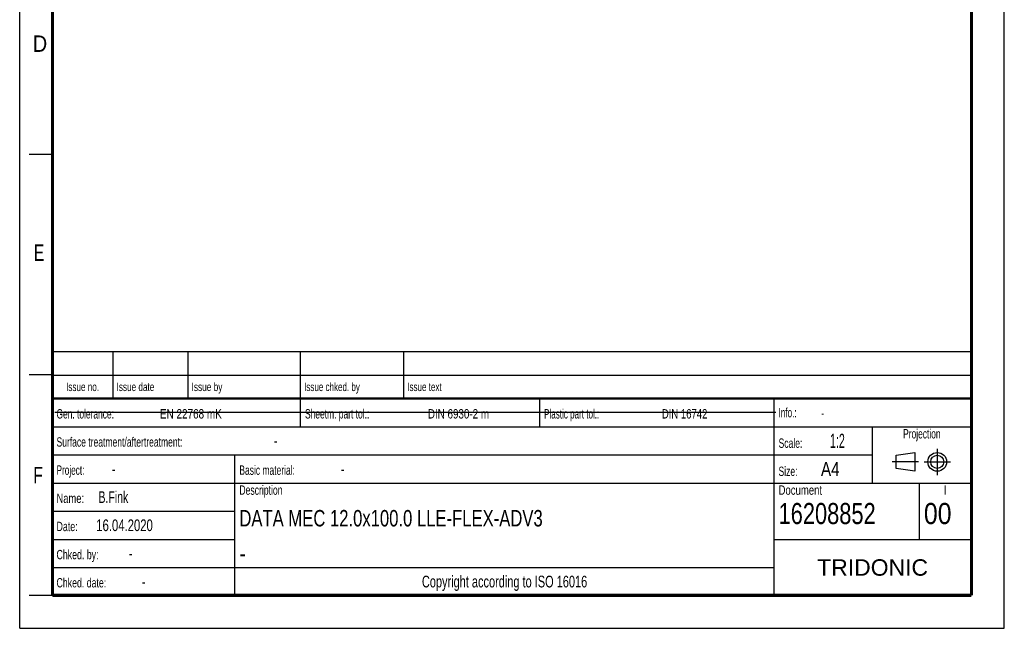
# Model space of a CAD drawing. Header units: millimetres. Extents: x 0 to 210, y 0 to 297.
# Tile 1 of 7: x 0 to 210, y 0 to 130. Entities that reach past the tile are written whole.
import ezdxf
from ezdxf.enums import TextEntityAlignment as Align

# ---------------------------------------------------------------- set-up
doc = ezdxf.new("R2010")
doc.units = ezdxf.units.MM
doc.header["$LTSCALE"] = 19.36
doc.linetypes.add('CENTER', pattern=[0.6, 0.375, -0.075, 0.075, -0.075])
doc.layers.get('0').update_dxf_attribs({"linetype": 'CONTINUOUS'})
doc.layers.add('DEFAULT_1', color=7, linetype='CENTER')
doc.layers.add('Z_NOTICE', color=7, linetype='CONTINUOUS')
doc.styles.get("Standard").update_dxf_attribs({"font": 'txt', "width": 0.7})
doc.styles.add('TEXTSTYLE_2', font='txt', dxfattribs={"width": 0.75})
doc.styles.add('TEXTSTYLE_5', font='arial.ttf')

# ---------------------------------------------------------------- blocks, each defined once
blk = doc.blocks.new('PROJEKTIONSMETHODE_BL0', base_point=(192.31, 35.47))
at = {"color": 2, "linetype": 'CONTINUOUS'}
for p, q in [((186.91, 36.87), (190.91, 37.47)), ((186.91, 34.07), (186.91, 36.87)), ((190.91, 37.47), (190.91, 33.47)), ((190.91, 33.47), (186.91, 34.07))]:
    blk.add_line(p, q, dxfattribs=at)
for radius in [2, 1.4]:
    blk.add_circle((195.71, 35.47), radius, dxfattribs=at)
at = {"layer": 'DEFAULT_1', "color": 2, "linetype": 'CENTER'}
for p, q in [((195.71, 38.27), (195.71, 32.67)), ((191.71, 35.47), (186.11, 35.47)), ((192.91, 35.47), (198.5, 35.47))]:
    blk.add_line(p, q, dxfattribs=at)

msp = doc.modelspace()

# ---------------------------------------------------------------- linework, layer by layer
at = {"color": 2, "linetype": 'CONTINUOUS'}
for p, q in [((0, 0), (0, 297)), ((210, 0), (210, 297)), ((7, 101), (2, 101)), ((6.91362, 48.96015), (6.91362, 58.96015)), ((6.91362, 58.96015), (202.91362, 58.96015)), ((19.91362, 48.96015), (19.91362, 58.96015)), ((35.91362, 48.96015), (35.91362, 58.96015)), ((59.91362, 48.96015), (59.91362, 58.96015)), ((81.91362, 48.96015), (81.91362, 58.96015)), ((202.91362, 48.96015), (202.91362, 58.96015)), ((7, 54), (2, 54)), ((6.91362, 53.96015), (202.91362, 53.96015)), ((6.91355, 6.96013), (6.91355, 48.96013)), ((6.91355, 48.96013), (202.91355, 48.96013)), ((6.91362, 48.96015), (202.91362, 48.96015)), ((59.91355, 42.96013), (59.91355, 48.96013)), ((110.91355, 42.96013), (110.91355, 48.96013)), ((160.91355, 6.96013), (160.91355, 48.96013)), ((202.91355, 6.96013), (202.91355, 48.96013)), ((6.91355, 42.96013), (202.91355, 42.96013)), ((181.91355, 30.96013), (181.91355, 42.96013)), ((6.91355, 36.96013), (181.91355, 36.96013)), ((45.91355, 6.96013), (45.91355, 36.96013)), ((6.91355, 30.96013), (202.91355, 30.96013)), ((191.91355, 18.96013), (191.91355, 30.96013)), ((6.91355, 24.96013), (45.91355, 24.96013)), ((6.91355, 18.96013), (45.91355, 18.96013)), ((160.91355, 18.96013), (202.91355, 18.96013)), ((6.91355, 12.96013), (160.91355, 12.96013)), ((7, 7), (2, 7)), ((6.91355, 6.96013), (202.91355, 6.96013)), ((0, 0), (210, 0))]:
    msp.add_line(p, q, dxfattribs=at)
at = {"color": 7, "linetype": 'CONTINUOUS'}
msp.add_line((7.46812, 46.04239), (161.26812, 46.04239), dxfattribs=at)
for points, const_width in [([(7, 7), (7, 290)], 0.7), ([(203, 7), (203, 290)], 0.7), ([(7, 49), (203, 49)], 0.5), ([(7, 7), (203, 7)], 0.7)]:
    msp.add_lwpolyline(points, dxfattribs=dict(at, const_width=const_width))

# ---------------------------------------------------------------- block references
at = {"color": 2, "linetype": 'CONTINUOUS'}
msp.add_blockref('PROJEKTIONSMETHODE_BL0', (192.30508, 35.46975), dxfattribs=at)

# ---------------------------------------------------------------- texts
at = {"color": 5, "linetype": 'CONTINUOUS', "style": 'TEXTSTYLE_2'}
for s, width, p in [('D', 0.904762, (2.80729, 122.85717)), ('E', 0.714286, (3.00245, 78.30247)), ('F', 0.714286, (2.92219, 30.89704))]:
    msp.add_text(s, height=3.5, dxfattribs=dict(at, width=width)).set_placement(p)
at = {"layer": 'Z_NOTICE', "color": 5, "linetype": 'CONTINUOUS', "style": 'TEXTSTYLE_2'}
for s, height, width, p in [('Issue date ', 1.8, 0.725108, (20.66362, 50.56015)), ('Issue by ', 1.8, 0.732804, (36.66362, 50.56015)), ('Issue chked. by', 1.8, 0.711111, (60.66362, 50.56015)), ('Issue text ', 1.8, 0.712121, (82.66362, 50.56015)), ('Gen. tolerance:', 2, 0.669841, (7.85105, 44.71013)), ('EN 22768 mK', 2, 0.792208, (29.91057, 44.71013)), ('Sheetm. part tol.:', 2, 0.67328, (60.85105, 44.71013)), ('DIN 6930-2 m', 2, 0.78373, (87.05343, 44.71013)), ('Plastic part tol.:', 2, 0.642857, (111.85105, 44.71013)), ('DIN 16742', 2, 0.759259, (136.95819, 44.71013)), ('Info.: ', 2, 0.64966, (161.85105, 44.96013)), ('Surface treatment/aftertreatment: ', 2, 0.681373, (7.85105, 38.71013)), ('Scale:  ', 2, 0.684524, (161.85105, 38.46013)), ('1:2', 3, 0.571429, (172.80343, 38.46013)), ('-', 2.5, 0.714286, (54.18438, 38.71013)), ('Project: ', 2, 0.656085, (7.85105, 32.71013)), ('-', 2.5, 0.714286, (19.66057, 32.71013)), ('Basic material: ', 2, 0.675595, (46.85105, 32.71013)), ('-', 2.5, 0.714286, (68.47009, 32.71013)), ('Size: ', 2, 0.678571, (161.85105, 32.46013)), (' A4', 3, 0.809524, (169.9939, 32.46013)), ('B.Fink', 2.5, 0.670635, (16.80343, 26.71013)), ('Description', 2, 0.688312, (46.85105, 28.46013)), ('Document', 2, 0.761905, (161.85105, 28.46013)), ('Name: ', 2, 0.746032, (7.85105, 26.71013)), ('16208852', 4.5, 0.77381, (161.85105, 22.21013)), ('00', 4.5, 0.880952, (192.85105, 22.21013)), ('16.04.2020', 2.5, 0.721429, (16.32724, 20.71013)), ('Date: ', 2, 0.706349, (7.85105, 20.71013)), ('Chked. by: ', 2, 0.701299, (7.85105, 14.71013)), ('-', 2.5, 0.714286, (23.27962, 14.71013)), ('Chked. date: ', 2, 0.699634, (7.85105, 8.71013)), ('-', 2.5, 0.714286, (26.04152, 8.71013))]:
    msp.add_text(s, height=height, dxfattribs=dict(at, width=width)).set_placement(p)
for s, height, width, p in [('Issue no.', 1.8, 0.719577, (13.41362, 50.56015)), ('Projection', 2, 0.671429, (192.41355, 40.46013)), ('I', 2, 0.833333, (197.41355, 28.46013)), ('Copyright according to ISO 16016', 2.5, 0.700149, (103.41355, 8.71013))]:
    msp.add_text(s, height=height, dxfattribs=dict(at, width=width)).set_placement(p, align=Align.CENTER)
at = {"layer": 'Z_NOTICE', "color": 5, "linetype": 'CONTINUOUS', "width": 0.714286}
msp.add_text('-', height=1.8, dxfattribs=at).set_placement((170.94628, 44.96013))
at = {"layer": 'Z_NOTICE', "color": 7, "linetype": 'CONTINUOUS', "style": 'TEXTSTYLE_2'}
for s, width, p in [('DATA MEC 12.0x100.0 LLE-FLEX-ADV3', 0.758297, (46.85105, 21.71013)), ('-', 0.904762, (46.85105, 14.21013))]:
    msp.add_text(s, height=3.5, dxfattribs=dict(at, width=width)).set_placement(p)
at = {"layer": 'Z_NOTICE', "color": 5, "linetype": 'CONTINUOUS', "style": 'TEXTSTYLE_5'}
msp.add_text('TRIDONIC', height=3.5, dxfattribs=at).set_placement((181.91355, 11.21013), align=Align.CENTER)

doc.saveas('drawing.dxf')
